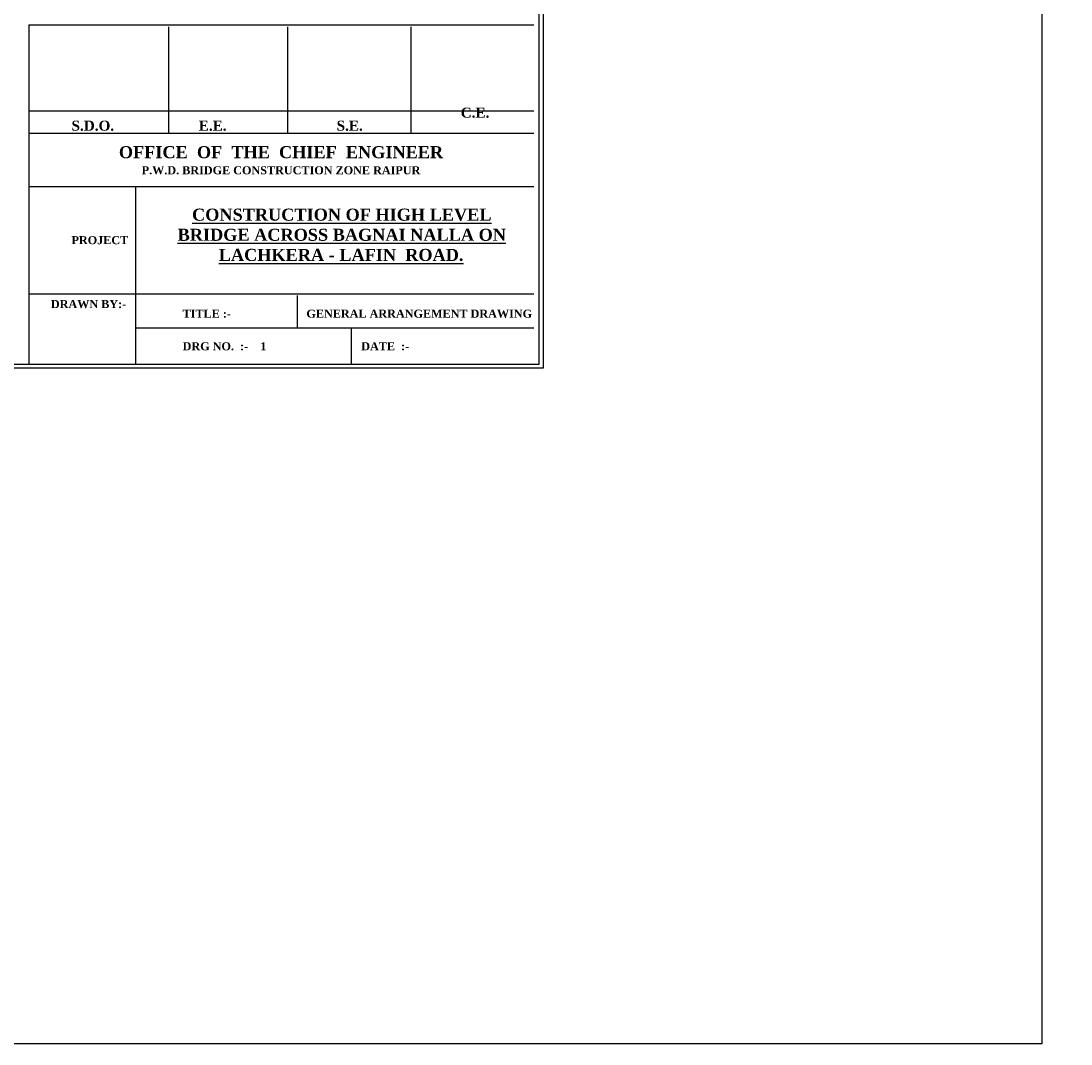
# Model space of a CAD drawing. Header units: millimetres. Extents: x -7746077780 to -3844657605, y -13315294818 to -6656873469.
# Tile 64 of 129: x -3871725895 to -3871673463, y -6657963078 to -6657912006. Entities that reach past the tile are written whole.
import ezdxf

# ---------------------------------------------------------------- set-up
doc = ezdxf.new("R2010")
doc.units = ezdxf.units.MM
doc.header["$MEASUREMENT"] = 0
doc.layers.add('GROUND_LVL', color=114, linetype='Continuous')
doc.layers.add('TEX', color=6, linetype='Continuous')
doc.styles.get("Standard").update_dxf_attribs({"font": 'verdana.ttf', "height": 250})

msp = doc.modelspace()

# ---------------------------------------------------------------- linework, layer by layer
at = {"layer": 'GROUND_LVL', "color": 4}
for p, q in [((-3871725505.59651, -6657912204.571067), (-3871700283.877185, -6657912204.571067)), ((-3871725505.59651, -6657912204.571067), (-3871725505.59651, -6657929157.984943)), ((-3871718519.117785, -6657917608.20434), (-3871718519.117785, -6657912292.038289)), ((-3871712563.398949, -6657917608.20434), (-3871712563.398948, -6657912292.038289)), ((-3871706410.875098, -6657917608.20434), (-3871706410.8751, -6657912292.038289)), ((-3871725505.596509, -6657916495.041915), (-3871700283.877185, -6657916495.041915)), ((-3871725505.596509, -6657917608.20434), (-3871700283.877185, -6657917608.20434)), ((-3871725505.596509, -6657920272.691981), (-3871700283.877185, -6657920272.691981)), ((-3871720175.515841, -6657920272.691981), (-3871720175.515841, -6657929157.984943)), ((-3871725505.596509, -6657925619.159232), (-3871700283.877185, -6657925619.159232)), ((-3871712098.985659, -6657925706.626454), (-3871712098.985659, -6657927321.277123)), ((-3871720175.515841, -6657927321.277122), (-3871700283.877185, -6657927321.277122)), ((-3871709401.497482, -6657927321.277122), (-3871709401.497482, -6657929157.984943))]:
    msp.add_line(p, q, dxfattribs=at)
at = {"layer": 'TEX', "color": 3, "ltscale": 20}
msp.add_lwpolyline([(-3871674923.332241, -6657963077.984943), (-3872169213.332241, -6657963077.984943), (-3872169213.332241, -6657740557.984943), (-3871674923.332241, -6657740557.984943)], close=True, dxfattribs=at)
at = {"layer": 'TEX', "color": 7, "ltscale": 20}
for points in [[(-3871699823.332241, -6657929337.984943), (-3871891773.332241, -6657929337.984943), (-3871891773.332241, -6657846437.984943), (-3871699823.332241, -6657846437.984943)], [(-3871700033.332241, -6657929157.984943), (-3871891383.332241, -6657929157.984943), (-3871891383.332241, -6657846927.984943), (-3871700033.332241, -6657846927.984943)]]:
    msp.add_lwpolyline(points, close=True, dxfattribs=at)

# ---------------------------------------------------------------- texts
at = {"ltscale": 20, "char_height": 300, "width": 6037.08457566, "attachment_point": 1}
for insert in [(-3872109839.012653, -6657913763.318133), (-3872093799.012653, -6657913653.318133)]:
    msp.add_mtext('\\pi917.33;{\\LFOUNDATION LEVEL \\P\\pi1600.6;R.L. 71.000 M}', dxfattribs=dict(at, insert=insert))
at = {"layer": 'TEX'}
for s, insert, char_height, width, attachment_point in [('{\\fTimes New Roman|b1|i0|c0|p18;C.E.}', (-3871703936.190375, -6657916329.50964), 502.48611111, 3493.44430578, 1), ('{\\fTimes New Roman|b1|i0|c0|p18;S.D.O.}', (-3871723373.163129, -6657916979.509641), 502.48611111, 3493.44424, 1), ('{\\fTimes New Roman|b1|i0|c0|p18;E.E.}', (-3871717021.032957, -6657916979.509641), 502.48611111, 3493.44424, 1), ('{\\fTimes New Roman|b1|i0|c0|p18;S.E.}', (-3871710134.690544, -6657916979.509641), 502.48611111, 3493.44424, 1), ('{\\fTimes New Roman|b1|i0|c0|p18;OFFICE  OF  THE  CHIEF  ENGINEER\\P\\H0.6667x;P.W.D. BRIDGE CONSTRUCTION ZONE RAIPUR}', (-3871712910.865636, -6657918251.960251), 602.98333333, 30393.69650778, 2), ('\\pi2414.7;{\\fTimes New Roman|b1|i0|c0|p18;\\LCONSTRUCTION OF HIGH LEVEL \\P\\pi1694.5;BRIDGE ACROSS BAGNAI NALLA ON \\P\\pi3748.3;LACHKERA - LAFIN  ROAD.}', (-3871719768.68645, -6657921371.695536), 602.98333333, 19412.92919813, 1), ('{\\fTimes New Roman|b1|i0|c0|p18;PROJECT}', (-3871723373.163129, -6657922743.541025), 401.98888889, 5609.71474556, 1), ('\\pi2414.7;{\\fTimes New Roman|b1|i0|c0|p18;\\LCONSTRUCTION OF HIGH LEVEL \\P\\pi1694.5;BRIDGE ACROSS BAGNAI NALLA ON \\P\\pi3748.3;LACHKERA - LAFIN  ROAD.}', (-3871977338.68645, -6657925731.695536), 602.98333333, 19412.92919813, 1), ('{\\fTimes New Roman|b1|i0|c0|p18;DRAWN BY:-}', (-3871724403.033931, -6657925934.773034), 401.98888889, 5609.71474556, 1), ('{\\fTimes New Roman|b1|i0|c0|p18;TITLE :-}', (-3871717824.443741, -6657926415.52163), 401.98888889, 5609.71474556, 1), ('{\\fTimes New Roman|b1|i0|c0|p18;GENERAL ARRANGEMENT DRAWING}', (-3871711642.686874, -6657926415.52163), 401.98888889, 18088.65582333, 1), ('{\\fTimes New Roman|b1|i0|c0|p18;DRG NO.  :-    1}', (-3871717824.443741, -6657928043.402647), 401.98888889, 14879.57852333, 1), ('{\\fTimes New Roman|b1|i0|c0|p18;DATE  :-    }', (-3871708905.711852, -6657928043.402647), 401.98888889, 5609.71474556, 1)]:
    msp.add_mtext(s, dxfattribs=dict(at, insert=insert, char_height=char_height, width=width, attachment_point=attachment_point))

doc.saveas('drawing.dxf')
